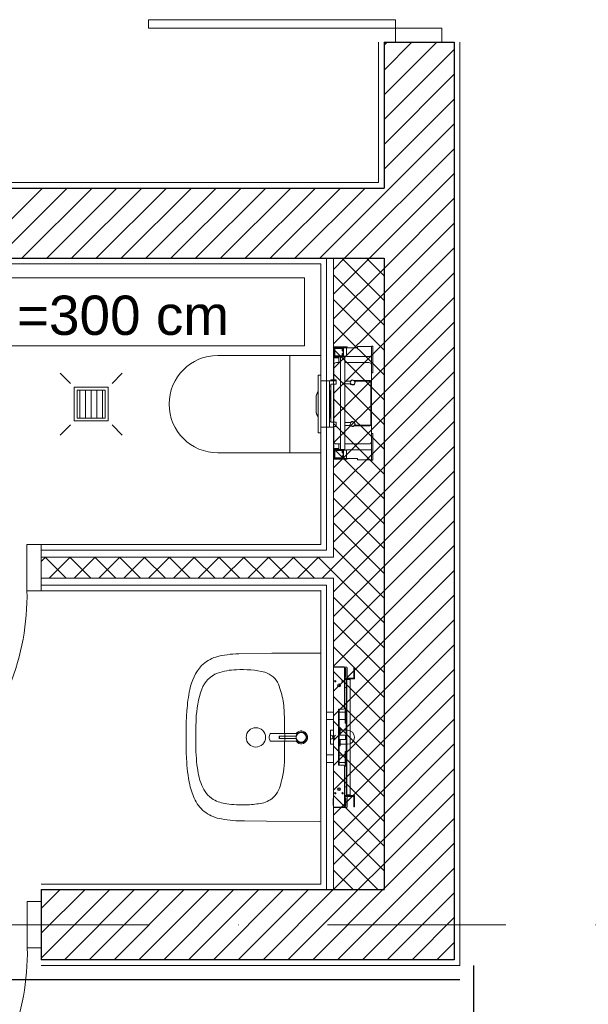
# Model space of a CAD drawing. Header units: metres. Extents: x 10441 to 19716, y -6570 to 1447.
# Tile 70 of 136: x 16614 to 16816, y -3650 to -3299. Entities that reach past the tile are written whole.
import ezdxf
from ezdxf.enums import TextEntityAlignment as Align

# ---------------------------------------------------------------- set-up
doc = ezdxf.new("R2010")
doc.units = ezdxf.units.M
doc.header["$MEASUREMENT"] = 0
doc.linetypes.add('DASHDOT', pattern=[25.4, 12.7, -6.35, 0, -6.35])
doc.layers.get('0').update_dxf_attribs({"color": 8})
for name, color, linetype, lineweight in [('#elektryczne', 8, 'Continuous', 20), ('A_DRZWI', 8, 'Continuous', 5), ('A_HACZE', 8, 'Continuous', 5), ('A_OSIE', 8, 'Continuous', 13), ('A_OZACZENIE DRZWI', 8, 'Continuous', 13), ('A_OZNACZENIA OKIEN', 8, 'Continuous', 13), ('A_PROJEKTOWANE ŚCIANY MUROWANE NOŚNE', 8, 'Continuous', 30), ('A_SCIANY DZIALOWE GK', 8, 'Continuous', 5), ('A_TYNK', 8, 'Continuous', 5), ('A_WYMIARY WEWNETRZNE', 8, 'Continuous', 18), ('A_WYPOSAZENIE', 8, 'Continuous', 5), ('A_WYPOSAŻENIE SANITARNE', 8, 'Continuous', 5), ('EB_CCTV', 4, 'Continuous', 5), ('GEB-BEZUG', 8, 'Continuous', 25)]:
    doc.layers.add(name, color=color, linetype=linetype, lineweight=lineweight)
doc.styles.add('ARIAL', font='arial.ttf')
doc.styles.add('m1_romans', font='romans.shx', dxfattribs={"width": 0.8})

# ---------------------------------------------------------------- blocks, each defined once
blk = doc.blocks.new('Einfügepunkt')
at = {"layer": 'GEB-BEZUG'}
for p, q in [((-7.1, -7.1), (7.1, 7.1)), ((-7.1, 7.1), (7.1, -7.1))]:
    blk.add_line(p, q, dxfattribs=at)
blk = doc.blocks.new('podkład')
at = {"color": 8, "linetype": 'Continuous'}
for p, q in [((12530.5, -1308.55), (12530.09, -1308.91)), ((12530.99, -1308.29), (12530.5, -1308.55)), ((12531.13, -1308.66), (12530.72, -1308.87)), ((12531.52, -1308.16), (12530.99, -1308.29)), ((12531.52, -1308.6), (12531.1, -1308.74)), ((12531.52, -1308.62), (12531.11, -1308.76)), ((12531.57, -1308.55), (12531.13, -1308.66)), ((12532.08, -1308.16), (12531.52, -1308.16)), ((12531.91, -1308.55), (12531.52, -1308.6)), ((12531.91, -1308.58), (12531.52, -1308.62)), ((12532.03, -1308.55), (12531.57, -1308.55)), ((12532.33, -1308.6), (12531.91, -1308.55)), ((12532.32, -1308.63), (12531.91, -1308.58)), ((12532.61, -1308.29), (12532.08, -1308.16)), ((12532.72, -1308.76), (12532.32, -1308.63)), ((12532.73, -1308.74), (12532.33, -1308.6)), ((12533.1, -1308.55), (12532.61, -1308.29)), ((12533.52, -1308.91), (12533.1, -1308.55)), ((12520.42, -1310.07), (12520.39, -1310.43)), ((12520.39, -1310.43), (12520.42, -1310.79)), ((12520.49, -1309.73), (12520.42, -1310.07)), ((12520.42, -1310.79), (12520.49, -1311.13)), ((12520.6, -1309.44), (12520.49, -1309.73)), ((12520.49, -1311.13), (12520.6, -1311.42)), ((12520.74, -1309.22), (12520.6, -1309.44)), ((12520.6, -1311.42), (12520.74, -1311.64)), ((12520.91, -1309.08), (12520.74, -1309.22)), ((12520.74, -1311.64), (12520.91, -1311.78)), ((12521.09, -1309.03), (12520.91, -1309.08)), ((12520.91, -1311.78), (12521.09, -1311.83)), ((12521.2, -1309.03), (12521.09, -1309.03)), ((12521.09, -1311.83), (12521.2, -1311.83)), ((12530.26, -1309.03), (12521.2, -1309.03)), ((12521.2, -1311.83), (12530.26, -1311.83)), ((12524.04, -1309.99), (12524.02, -1310.02)), ((12524.02, -1310.02), (12524.02, -1310.15)), ((12524.02, -1310.02), (12524.02, -1310.02)), ((12524.02, -1310.15), (12524.02, -1310.29)), ((12524.02, -1310.29), (12524.02, -1310.43)), ((12524.02, -1310.43), (12524.02, -1310.56)), ((12524.02, -1310.56), (12524.02, -1310.7)), ((12524.02, -1310.7), (12524.02, -1310.83)), ((12524.02, -1310.83), (12524.02, -1310.84)), ((12524.02, -1310.84), (12524.04, -1310.86)), ((12524.06, -1309.98), (12524.04, -1309.99)), ((12524.05, -1310.01), (12524.04, -1310.02)), ((12524.04, -1310.03), (12524.04, -1310.02)), ((12524.04, -1310.03), (12524.04, -1310.15)), ((12524.04, -1310.15), (12524.04, -1310.29)), ((12524.04, -1310.29), (12524.04, -1310.43)), ((12524.04, -1310.43), (12524.04, -1310.56)), ((12524.04, -1310.56), (12524.04, -1310.7)), ((12524.04, -1310.7), (12524.04, -1310.82)), ((12524.04, -1310.83), (12524.04, -1310.82)), ((12524.04, -1310.83), (12524.05, -1310.84)), ((12524.04, -1310.86), (12524.06, -1310.87)), ((12524.07, -1310), (12524.05, -1310.01)), ((12524.05, -1310.84), (12524.07, -1310.85)), ((12524.09, -1309.98), (12524.06, -1309.98)), ((12524.06, -1310.87), (12524.09, -1310.87)), ((12524.09, -1310), (12524.07, -1310)), ((12524.07, -1310.85), (12524.09, -1310.85)), ((12529.24, -1309.98), (12524.09, -1309.98)), ((12529.24, -1309.98), (12524.09, -1309.98)), ((12524.09, -1310), (12529.24, -1310)), ((12529.24, -1310.85), (12524.09, -1310.85)), ((12524.09, -1310.87), (12529.24, -1310.87)), ((12524.09, -1310.87), (12529.24, -1310.87)), ((12529.77, -1309.98), (12529.24, -1309.98)), ((12529.77, -1309.98), (12529.24, -1309.98)), ((12529.77, -1310), (12529.24, -1310)), ((12529.24, -1310.85), (12529.77, -1310.85)), ((12529.24, -1310.87), (12529.77, -1310.88)), ((12529.24, -1310.87), (12529.77, -1310.87)), ((12529.9, -1309.98), (12529.77, -1309.98)), ((12529.9, -1309.98), (12529.77, -1309.98)), ((12529.77, -1310), (12529.9, -1310)), ((12529.9, -1310.85), (12529.77, -1310.85)), ((12529.77, -1310.88), (12529.9, -1310.87)), ((12529.77, -1310.87), (12529.9, -1310.87)), ((12530.01, -1309.96), (12529.9, -1309.98)), ((12530.01, -1309.96), (12529.9, -1309.98)), ((12530.02, -1309.99), (12529.9, -1310)), ((12529.9, -1310.85), (12530.02, -1310.87)), ((12529.9, -1310.87), (12530.01, -1310.89)), ((12530.01, -1310.89), (12529.9, -1310.87)), ((12530.12, -1309.55), (12529.99, -1309.87)), ((12530, -1309.83), (12529.99, -1309.86)), ((12529.99, -1311), (12530.12, -1311.31)), ((12529.99, -1311), (12530, -1311.04)), ((12530.09, -1308.91), (12530, -1309.03)), ((12530.12, -1309.55), (12530, -1309.83)), ((12530.09, -1309.89), (12530, -1309.96)), ((12530, -1310.89), (12530.09, -1310.97)), ((12530, -1311.04), (12530.12, -1311.32)), ((12530, -1311.83), (12530.09, -1311.95)), ((12530.1, -1309.9), (12530.01, -1309.96)), ((12530.01, -1310.89), (12530.1, -1310.96)), ((12530.11, -1309.91), (12530.02, -1309.99)), ((12530.02, -1310.87), (12530.11, -1310.94)), ((12530.15, -1309.78), (12530.09, -1309.89)), ((12530.09, -1310.97), (12530.15, -1311.07)), ((12530.09, -1311.95), (12530.5, -1312.32)), ((12530.16, -1309.79), (12530.1, -1309.9)), ((12530.1, -1310.96), (12530.16, -1311.06)), ((12530.17, -1309.81), (12530.11, -1309.91)), ((12530.11, -1310.94), (12530.17, -1311.05)), ((12530.12, -1309.55), (12530.38, -1309.17)), ((12530.14, -1309.51), (12530.12, -1309.55)), ((12530.38, -1311.69), (12530.12, -1311.31)), ((12530.12, -1311.32), (12530.14, -1311.36)), ((12530.15, -1309.5), (12530.14, -1309.51)), ((12530.14, -1311.36), (12530.15, -1311.36)), ((12530.15, -1309.79), (12530.2, -1309.68)), ((12530.2, -1309.68), (12530.15, -1309.78)), ((12530.2, -1309.68), (12530.15, -1309.79)), ((12530.2, -1311.17), (12530.15, -1311.06)), ((12530.15, -1311.06), (12530.2, -1311.17)), ((12530.15, -1311.07), (12530.2, -1311.17)), ((12530.2, -1309.68), (12530.16, -1309.79)), ((12530.16, -1311.06), (12530.2, -1311.17)), ((12530.22, -1309.69), (12530.17, -1309.81)), ((12530.17, -1311.05), (12530.22, -1311.16)), ((12530.43, -1309.28), (12530.2, -1309.68)), ((12530.43, -1309.29), (12530.2, -1309.68)), ((12530.43, -1309.29), (12530.2, -1309.68)), ((12530.2, -1311.17), (12530.43, -1311.56)), ((12530.2, -1311.17), (12530.43, -1311.57)), ((12530.2, -1311.17), (12530.43, -1311.56)), ((12530.45, -1309.31), (12530.22, -1309.69)), ((12530.22, -1311.16), (12530.45, -1311.54)), ((12530.38, -1309.03), (12530.26, -1309.03)), ((12530.26, -1311.83), (12530.38, -1311.83)), ((12530.72, -1308.87), (12530.38, -1309.17)), ((12530.46, -1309.02), (12530.38, -1309.03)), ((12530.38, -1311.69), (12530.72, -1312)), ((12530.38, -1311.83), (12530.46, -1311.84)), ((12530.73, -1308.99), (12530.43, -1309.28)), ((12530.73, -1309.01), (12530.43, -1309.29)), ((12530.43, -1311.56), (12530.73, -1311.84)), ((12530.43, -1311.57), (12530.73, -1311.87)), ((12530.75, -1309.02), (12530.45, -1309.31)), ((12530.45, -1311.54), (12530.75, -1311.83)), ((12530.54, -1308.99), (12530.46, -1309.02)), ((12530.46, -1311.84), (12530.54, -1311.87)), ((12530.61, -1308.95), (12530.54, -1308.99)), ((12530.54, -1311.87), (12530.61, -1311.91)), ((12530.72, -1308.87), (12530.55, -1309)), ((12530.55, -1311.86), (12530.72, -1312)), ((12530.72, -1308.87), (12530.61, -1308.95)), ((12530.61, -1311.91), (12530.72, -1312)), ((12530.72, -1312), (12531.13, -1312.21)), ((12531.1, -1308.74), (12530.73, -1308.99)), ((12531.1, -1308.74), (12530.73, -1308.98)), ((12531.1, -1308.74), (12530.73, -1308.99)), ((12531.1, -1308.74), (12530.73, -1309)), ((12531.1, -1308.74), (12530.73, -1309.01)), ((12531.1, -1308.74), (12530.73, -1308.98)), ((12530.73, -1311.84), (12531.1, -1312.11)), ((12530.73, -1311.85), (12531.1, -1312.11)), ((12530.73, -1311.86), (12531.1, -1312.11)), ((12530.73, -1311.87), (12531.1, -1312.11)), ((12530.73, -1311.88), (12531.1, -1312.11)), ((12531.11, -1308.76), (12530.75, -1309.02)), ((12530.75, -1311.83), (12531.11, -1312.09)), ((12531.1, -1312.11), (12531.52, -1312.25)), ((12531.11, -1312.09), (12531.52, -1312.23)), ((12532.32, -1312.23), (12532.72, -1312.09)), ((12532.33, -1312.25), (12532.73, -1312.11)), ((12533.07, -1308.98), (12532.72, -1308.76)), ((12532.72, -1312.09), (12533.07, -1311.87)), ((12533.08, -1308.96), (12532.73, -1308.74)), ((12532.73, -1312.11), (12533.08, -1311.89)), ((12533.36, -1309.27), (12533.07, -1308.98)), ((12533.07, -1311.87), (12533.36, -1311.58)), ((12533.38, -1309.26), (12533.08, -1308.96)), ((12533.08, -1311.89), (12533.38, -1311.59)), ((12533.1, -1312.32), (12533.52, -1311.95)), ((12533.59, -1309.62), (12533.36, -1309.27)), ((12533.36, -1311.58), (12533.59, -1311.23)), ((12533.61, -1309.61), (12533.38, -1309.26)), ((12533.38, -1311.59), (12533.61, -1311.24)), ((12533.83, -1309.37), (12533.52, -1308.91)), ((12533.52, -1311.95), (12533.83, -1311.5)), ((12533.73, -1310.01), (12533.59, -1309.62)), ((12533.59, -1311.23), (12533.73, -1310.84)), ((12533.75, -1310.01), (12533.61, -1309.61)), ((12533.61, -1311.24), (12533.75, -1310.84)), ((12533.77, -1310.43), (12533.73, -1310.01)), ((12533.73, -1310.84), (12533.77, -1310.43)), ((12533.79, -1310.43), (12533.75, -1310.01)), ((12533.75, -1310.84), (12533.79, -1310.43)), ((12534.03, -1309.88), (12533.83, -1309.37)), ((12533.83, -1311.5), (12534.03, -1310.98)), ((12534.09, -1310.43), (12534.03, -1309.88)), ((12534.03, -1310.98), (12534.09, -1310.43)), ((12530.5, -1312.32), (12530.99, -1312.58)), ((12530.99, -1312.58), (12531.52, -1312.71)), ((12531.13, -1312.21), (12531.57, -1312.32)), ((12531.52, -1312.23), (12531.91, -1312.28)), ((12531.52, -1312.25), (12531.91, -1312.3)), ((12531.52, -1312.71), (12532.08, -1312.71)), ((12531.57, -1312.32), (12532.03, -1312.32)), ((12531.91, -1312.28), (12532.32, -1312.23)), ((12531.91, -1312.3), (12532.33, -1312.25)), ((12532.03, -1312.32), (12532.47, -1312.21)), ((12532.08, -1312.71), (12532.61, -1312.58)), ((12532.61, -1312.58), (12533.1, -1312.32))]:
    blk.add_line(p, q, dxfattribs=at)
at = {"layer": 'A_DRZWI', "color": 8, "ltscale": 2}
for points in [[(12477.42, -1057.7), (12477.42, -1054.7), (12565.42, -1054.7), (12565.42, -1057.7)], [(12581.92, -1057.7), (12581.92, -1062.7), (12565.42, -1062.7), (12565.42, -1057.7)], [(12439.19, -1241.7), (12434.19, -1241.7), (12434.19, -1258.2), (12439.19, -1258.2)], [(12439.3, -1368.95), (12434.3, -1368.95), (12434.3, -1385.45), (12439.3, -1385.45)]]:
    blk.add_lwpolyline(points, close=True, dxfattribs=at)
for centre in [(12347.89, -1259.85), (12348, -1387.11)]:
    blk.add_arc(centre, 86.32, 269.5362, 1.0989, dxfattribs=at)
at = {"layer": 'A_HACZE', "color": 8, "linetype": 'Continuous'}
for p, q in [((12580.07, -1062.7), (12561.3, -1081.47)), ((12571.23, -1062.7), (12561.3, -1072.63)), ((12562.39, -1062.7), (12561.3, -1063.79)), ((12586.3, -1065.31), (12561.3, -1090.31)), ((12586.3, -1074.14), (12561.3, -1099.14)), ((12586.3, -1082.98), (12561.3, -1107.98)), ((12586.3, -1091.82), (12538.42, -1139.7)), ((12586.3, -1100.66), (12547.26, -1139.7)), ((12586.3, -1109.5), (12556.1, -1139.7)), ((12439.68, -1114.7), (12414.68, -1139.7)), ((12448.52, -1114.7), (12423.52, -1139.7)), ((12457.36, -1114.7), (12432.36, -1139.7)), ((12466.2, -1114.7), (12441.2, -1139.7)), ((12475.04, -1114.7), (12450.04, -1139.7)), ((12483.88, -1114.7), (12458.88, -1139.7)), ((12492.71, -1114.7), (12467.71, -1139.7)), ((12501.55, -1114.7), (12476.55, -1139.7)), ((12510.39, -1114.7), (12485.39, -1139.7)), ((12519.23, -1114.7), (12494.23, -1139.7)), ((12528.07, -1114.7), (12503.07, -1139.7)), ((12536.91, -1114.7), (12511.91, -1139.7)), ((12545.75, -1114.7), (12520.75, -1139.7)), ((12554.59, -1114.7), (12529.59, -1139.7)), ((12586.3, -1118.34), (12561.3, -1143.34)), ((12586.3, -1127.18), (12561.3, -1152.18)), ((12586.3, -1136.02), (12561.3, -1161.02)), ((12556.1, -1139.7), (12543.3, -1152.5)), ((12547.26, -1139.7), (12543.3, -1143.66)), ((12561.3, -1154.76), (12546.24, -1139.7)), ((12561.3, -1145.92), (12555.08, -1139.7)), ((12561.3, -1143.34), (12543.3, -1161.34)), ((12561.3, -1163.6), (12543.3, -1145.6)), ((12586.3, -1144.86), (12561.3, -1169.86)), ((12561.3, -1152.18), (12543.3, -1170.18)), ((12586.3, -1153.69), (12561.3, -1178.69)), ((12561.3, -1172.44), (12543.3, -1154.44)), ((12561.3, -1161.02), (12543.3, -1179.02)), ((12561.3, -1181.27), (12543.3, -1163.27)), ((12586.3, -1162.53), (12561.3, -1187.53)), ((12561.3, -1169.86), (12543.3, -1187.86)), ((12586.3, -1171.37), (12561.3, -1196.37)), ((12561.3, -1190.11), (12543.3, -1172.11)), ((12561.3, -1178.69), (12543.3, -1196.69)), ((12561.3, -1198.95), (12543.3, -1180.95)), ((12586.3, -1180.21), (12561.3, -1205.21)), ((12561.3, -1187.53), (12543.3, -1205.53)), ((12586.3, -1189.05), (12561.3, -1214.05)), ((12561.3, -1207.79), (12543.3, -1189.79)), ((12561.3, -1196.37), (12543.3, -1214.37)), ((12561.3, -1216.63), (12543.3, -1198.63)), ((12586.3, -1197.89), (12561.3, -1222.89)), ((12561.3, -1205.21), (12543.3, -1223.21)), ((12586.3, -1206.73), (12561.3, -1231.73)), ((12561.3, -1225.47), (12543.3, -1207.47)), ((12561.3, -1214.05), (12543.3, -1232.05)), ((12561.3, -1234.31), (12543.3, -1216.31)), ((12586.3, -1215.57), (12561.3, -1240.57)), ((12561.3, -1222.89), (12543.3, -1240.89)), ((12586.3, -1224.41), (12561.3, -1249.41)), ((12561.3, -1243.15), (12543.3, -1225.15)), ((12561.3, -1231.73), (12539.33, -1253.7)), ((12561.3, -1251.99), (12543.3, -1233.99)), ((12586.3, -1233.24), (12561.3, -1258.24)), ((12561.3, -1240.57), (12543.3, -1258.57)), ((12561.3, -1260.82), (12543.3, -1242.82)), ((12586.3, -1242.08), (12561.3, -1267.08)), ((12440.76, -1246.2), (12439.19, -1247.77)), ((12448.11, -1253.7), (12440.61, -1246.2)), ((12449.6, -1246.2), (12442.1, -1253.7)), ((12456.95, -1253.7), (12449.45, -1246.2)), ((12458.44, -1246.2), (12450.94, -1253.7)), ((12465.79, -1253.7), (12458.29, -1246.2)), ((12467.28, -1246.2), (12459.78, -1253.7)), ((12474.63, -1253.7), (12467.13, -1246.2)), ((12476.12, -1246.2), (12468.62, -1253.7)), ((12483.47, -1253.7), (12475.97, -1246.2)), ((12484.96, -1246.2), (12477.46, -1253.7)), ((12492.3, -1253.7), (12484.8, -1246.2)), ((12493.8, -1246.2), (12486.3, -1253.7)), ((12501.14, -1253.7), (12493.64, -1246.2)), ((12502.64, -1246.2), (12495.14, -1253.7)), ((12509.98, -1253.7), (12502.48, -1246.2)), ((12511.47, -1246.2), (12503.97, -1253.7)), ((12518.82, -1253.7), (12511.32, -1246.2)), ((12520.31, -1246.2), (12512.81, -1253.7)), ((12527.66, -1253.7), (12520.16, -1246.2)), ((12529.15, -1246.2), (12521.65, -1253.7)), ((12536.5, -1253.7), (12529, -1246.2)), ((12537.99, -1246.2), (12530.49, -1253.7)), ((12561.3, -1269.66), (12537.84, -1246.2)), ((12561.3, -1249.41), (12543.3, -1267.41)), ((12586.3, -1250.92), (12561.3, -1275.92)), ((12439.27, -1253.7), (12439.19, -1253.62)), ((12561.3, -1258.24), (12543.3, -1276.24)), ((12561.3, -1278.5), (12543.3, -1260.5)), ((12586.3, -1259.76), (12561.3, -1284.76)), ((12561.3, -1267.08), (12543.3, -1285.08)), ((12561.3, -1287.34), (12543.3, -1269.34)), ((12586.3, -1268.6), (12561.3, -1293.6)), ((12561.3, -1275.92), (12543.3, -1293.92)), ((12561.3, -1296.18), (12543.3, -1278.18)), ((12586.3, -1277.44), (12561.3, -1302.44)), ((12561.3, -1284.76), (12543.3, -1302.76)), ((12561.3, -1305.02), (12543.3, -1287.02)), ((12586.3, -1286.28), (12561.3, -1311.28)), ((12561.3, -1293.6), (12543.3, -1311.6)), ((12561.3, -1313.86), (12543.3, -1295.86)), ((12586.3, -1295.12), (12561.3, -1320.12)), ((12561.3, -1302.44), (12543.3, -1320.44)), ((12561.3, -1322.7), (12543.3, -1304.7)), ((12586.3, -1303.95), (12561.3, -1328.95)), ((12561.3, -1311.28), (12543.3, -1329.28)), ((12561.3, -1331.53), (12543.3, -1313.53)), ((12586.3, -1312.79), (12561.3, -1337.79)), ((12561.3, -1320.12), (12543.3, -1338.12)), ((12561.3, -1340.37), (12543.3, -1322.37)), ((12586.3, -1321.63), (12561.3, -1346.63)), ((12561.3, -1328.95), (12543.3, -1346.95)), ((12561.3, -1349.21), (12543.3, -1331.21)), ((12586.3, -1330.47), (12561.3, -1355.47)), ((12561.3, -1337.79), (12543.3, -1355.79)), ((12561.3, -1358.05), (12543.3, -1340.05)), ((12586.3, -1339.31), (12561.3, -1364.31)), ((12561.3, -1346.63), (12543.3, -1364.63)), ((12559.11, -1364.7), (12543.3, -1348.89)), ((12586.3, -1348.15), (12544.75, -1389.7)), ((12550.27, -1364.7), (12543.3, -1357.73)), ((12561.3, -1355.47), (12552.07, -1364.7)), ((12586.3, -1356.99), (12553.59, -1389.7)), ((12463.68, -1364.7), (12439.3, -1389.08)), ((12454.85, -1364.7), (12439.3, -1380.24)), ((12446.01, -1364.7), (12439.3, -1371.41)), ((12472.52, -1364.7), (12447.52, -1389.7)), ((12481.36, -1364.7), (12456.36, -1389.7)), ((12490.2, -1364.7), (12465.2, -1389.7)), ((12499.04, -1364.7), (12474.04, -1389.7)), ((12507.88, -1364.7), (12482.88, -1389.7)), ((12516.72, -1364.7), (12491.72, -1389.7)), ((12525.56, -1364.7), (12500.56, -1389.7)), ((12534.4, -1364.7), (12509.4, -1389.7)), ((12543.23, -1364.7), (12518.23, -1389.7)), ((12552.07, -1364.7), (12527.07, -1389.7)), ((12560.91, -1364.7), (12535.91, -1389.7)), ((12561.3, -1364.31), (12560.91, -1364.7)), ((12586.3, -1365.83), (12562.43, -1389.7)), ((12586.3, -1374.67), (12571.27, -1389.7)), ((12586.3, -1383.5), (12580.11, -1389.7))]:
    blk.add_line(p, q, dxfattribs=at)
at = {"layer": 'A_OSIE', "color": 8, "linetype": 'DASHDOT', "ltscale": 5}
blk.add_line((14256.99, -1377.2), (10108.73, -1377.2), dxfattribs=at)
at = {"layer": 'A_PROJEKTOWANE ŚCIANY MUROWANE NOŚNE', "color": 8}
for p, q in [((12561.3, -1062.7), (12561.3, -1114.7)), ((12561.3, -1062.7), (12586.31, -1062.7)), ((12586.3, -1062.7), (12586.3, -1112.84)), ((12561.3, -1064.07), (12561.3, -1112.84)), ((12586.3, -1064.07), (12586.3, -1152.04)), ((12073.8, -1114.7), (12561.3, -1114.7)), ((12323.54, -1139.7), (12561.3, -1139.7)), ((12561.3, -1139.7), (12561.3, -1364.7)), ((12586.3, -1144.53), (12586.3, -1389.7)), ((12439.3, -1364.7), (12561.3, -1364.7)), ((12439.3, -1364.7), (12439.3, -1389.71)), ((12586.3, -1389.7), (12439.3, -1389.7))]:
    blk.add_line(p, q, dxfattribs=at)
at = {"layer": 'A_SCIANY DZIALOWE GK', "color": 8}
for p, q in [((12540.8, -1243.7), (12540.8, -1139.7)), ((12543.3, -1139.7), (12543.3, -1246.2)), ((12540.8, -1243.7), (12439.19, -1243.7)), ((12543.3, -1246.2), (12439.19, -1246.2)), ((12543.3, -1253.7), (12439.19, -1253.7)), ((12543.3, -1253.7), (12543.3, -1364.7)), ((12540.8, -1256.2), (12439.19, -1256.2)), ((12540.8, -1256.2), (12540.8, -1364.7))]:
    blk.add_line(p, q, dxfattribs=at)
at = {"layer": 'A_TYNK', "color": 8}
for p, q in [((12559.3, -1062.7), (12559.3, -1112.7)), ((12588.3, -1062.7), (12588.3, -1391.7)), ((12588.3, -1062.7), (12588.3, -1391.7)), ((12559.3, -1112.7), (12075.8, -1112.7)), ((12538.8, -1141.7), (12325.54, -1141.7)), ((12538.8, -1241.7), (12538.8, -1141.7)), ((12439.19, -1241.7), (12538.8, -1241.7)), ((12538.8, -1258.1), (12434.21, -1258.22)), ((12538.8, -1362.7), (12538.8, -1258.1)), ((12439.3, -1362.7), (12538.8, -1362.7)), ((12439.3, -1391.7), (12588.3, -1391.7))]:
    blk.add_line(p, q, dxfattribs=at)
at = {"layer": 'A_TYNK', "color": 8, "linetype": 'Continuous'}
for p, q in [((12538.8, -1141.7), (12325.54, -1141.7)), ((12538.8, -1241.7), (12538.8, -1141.7)), ((12439.19, -1241.7), (12538.8, -1241.7)), ((12439.19, -1258.2), (12538.8, -1258.2)), ((12538.8, -1258.2), (12538.8, -1362.7)), ((12538.8, -1362.7), (12439.3, -1362.7))]:
    blk.add_line(p, q, dxfattribs=at)
at = {"layer": 'A_WYMIARY WEWNETRZNE', "color": 8, "linetype": 'Continuous'}
for p, q in [((12336, -1146.68), (12532.98, -1146.68)), ((12532.98, -1146.68), (12532.98, -1170.91)), ((12532.98, -1170.91), (12336, -1170.91))]:
    blk.add_line(p, q, dxfattribs=at)
at = {"layer": 'A_WYPOSAZENIE', "color": 8}
blk.add_line((12527.8, -1209.05), (12527.8, -1174.35), dxfattribs=at)
blk.add_lwpolyline([(12502.15, -1209.05), (12538.8, -1209.05), (12538.8, -1174.35), (12502.15, -1174.35)], dxfattribs=at)
blk.add_arc((12502.15, -1191.7), 17.35, 90, 270, dxfattribs=at)
at = {"layer": 'A_WYPOSAŻENIE SANITARNE', "color": 8, "lineweight": 9}
for p, q in [((12543.36, -1171.33), (12543.36, -1180.83)), ((12548.16, -1171.33), (12543.36, -1171.33)), ((12543.4, -1171.36), (12543.4, -1174.86)), ((12546.9, -1171.36), (12543.4, -1171.36)), ((12543.55, -1171.51), (12543.55, -1174.71)), ((12546.75, -1171.51), (12543.55, -1171.51)), ((12543.6, -1171.66), (12543.6, -1174.66)), ((12546.6, -1171.66), (12543.6, -1171.66)), ((12543.8, -1171.86), (12546.4, -1171.86)), ((12543.8, -1174.46), (12543.8, -1171.86)), ((12546.4, -1171.86), (12546.4, -1172.66)), ((12546.6, -1172.66), (12546.6, -1171.66)), ((12546.75, -1174.71), (12546.75, -1171.51)), ((12546.9, -1174.86), (12546.9, -1171.36)), ((12547.9, -1171.61), (12546.9, -1171.61)), ((12547.9, -1171.61), (12547.9, -1174.71)), ((12547.9, -1171.61), (12551.9, -1171.61)), ((12548.16, -1171.61), (12548.16, -1171.33)), ((12551.9, -1171.21), (12556.9, -1171.21)), ((12551.9, -1171.61), (12551.9, -1171.21)), ((12557.3, -1171.06), (12556.9, -1171.06)), ((12556.9, -1171.06), (12556.9, -1180.56)), ((12557.3, -1171.06), (12557.3, -1180.56)), ((12543.4, -1174.86), (12546.9, -1174.86)), ((12543.4, -1175.16), (12543.4, -1174.86)), ((12543.4, -1177.86), (12543.4, -1175.16)), ((12545.2, -1175.16), (12543.4, -1175.16)), ((12543.55, -1174.71), (12546.75, -1174.71)), ((12543.6, -1174.66), (12546.6, -1174.66)), ((12546.4, -1174.46), (12543.8, -1174.46)), ((12545.2, -1176.86), (12545.2, -1174.86)), ((12545.8, -1207.86), (12545.8, -1174.86)), ((12546.4, -1172.66), (12546.6, -1172.66)), ((12546.4, -1173.66), (12546.4, -1174.46)), ((12546.6, -1173.66), (12546.4, -1173.66)), ((12546.6, -1174.66), (12546.6, -1173.66)), ((12547.9, -1174.61), (12546.9, -1174.61)), ((12547.4, -1174.86), (12546.9, -1174.86)), ((12547.4, -1183.46), (12547.4, -1174.86)), ((12547.9, -1174.71), (12556.9, -1174.71)), ((12556.9, -1174.71), (12556.9, -1175.86)), ((12543.4, -1183.06), (12543.4, -1177.86)), ((12544.4, -1176.86), (12545.8, -1176.86)), ((12547.4, -1176.86), (12555.9, -1176.86)), ((12556.9, -1177.86), (12556.9, -1175.86)), ((12556.9, -1177.86), (12556.9, -1183.76)), ((12537.8, -1181.65), (12537.8, -1181.61)), ((12537.8, -1182.25), (12537.8, -1181.65)), ((12537.8, -1201.15), (12537.8, -1182.25)), ((12538.8, -1181.41), (12538, -1181.41)), ((12538.8, -1181.45), (12538.8, -1181.41)), ((12538.8, -1181.45), (12538.8, -1182.25)), ((12538.8, -1201.15), (12538.8, -1182.25)), ((12543.36, -1180.83), (12543.4, -1180.83)), ((12557.3, -1180.56), (12556.9, -1180.56)), ((12539.24, -1183.36), (12538.8, -1183.36)), ((12539.27, -1183.33), (12539.22, -1183.38)), ((12544.3, -1183.33), (12539.27, -1183.33)), ((12539.27, -1183.33), (12539.27, -1183.38)), ((12541.9, -1183.39), (12541.9, -1183.38)), ((12541.9, -1183.39), (12541.9, -1183.69)), ((12541.9, -1199.7), (12541.9, -1183.69)), ((12541.9, -1185.33), (12542.4, -1185.33)), ((12542.4, -1183.06), (12543.4, -1183.06)), ((12542.4, -1183.33), (12542.4, -1183.06)), ((12542.4, -1198.16), (12542.4, -1184.56)), ((12542.4, -1184.56), (12543.4, -1184.56)), ((12544.3, -1183.06), (12543.4, -1183.06)), ((12543.4, -1183.06), (12543.4, -1183.33)), ((12543.4, -1184.56), (12544.3, -1184.56)), ((12543.4, -1198.16), (12543.4, -1184.56)), ((12544.3, -1184.56), (12544.3, -1183.06)), ((12547.3, -1183.46), (12547.3, -1184.46)), ((12549.09, -1183.46), (12547.3, -1183.46)), ((12547.3, -1184.46), (12549.09, -1184.46)), ((12547.4, -1198.26), (12547.4, -1184.46)), ((12550.7, -1183.26), (12550.7, -1183.28)), ((12556.4, -1183.26), (12550.7, -1183.26)), ((12550.7, -1183.43), (12550.7, -1183.56)), ((12550.7, -1183.56), (12550.79, -1183.56)), ((12550.91, -1183.56), (12556.6, -1183.56)), ((12556.6, -1183.56), (12556.6, -1199.16)), ((12556.9, -1198.96), (12556.9, -1183.76)), ((12542.1, -1186.93), (12541.9, -1186.93)), ((12542.4, -1186.93), (12542.1, -1186.93)), ((12542.1, -1186.93), (12542.1, -1196.53)), ((12542.1, -1186.93), (12542.1, -1196.53)), ((12537.1, -1189.56), (12537.1, -1189.49)), ((12537.1, -1189.59), (12537.1, -1189.56)), ((12537.1, -1193.87), (12537.1, -1189.59)), ((12537.1, -1193.9), (12537.1, -1193.87)), ((12537.1, -1193.97), (12537.1, -1193.9)), ((12541.9, -1199.84), (12538.8, -1199.84)), ((12541.9, -1199.89), (12538.8, -1199.89)), ((12539.15, -1199.89), (12539.17, -1199.91)), ((12539.17, -1199.89), (12539.17, -1199.91)), ((12539.17, -1199.91), (12543.4, -1199.91)), ((12541.9, -1196.53), (12542.1, -1196.53)), ((12542.4, -1197.91), (12541.9, -1197.91)), ((12541.9, -1199.7), (12541.9, -1199.84)), ((12541.9, -1199.84), (12541.9, -1199.89)), ((12542.1, -1196.53), (12542.4, -1196.53)), ((12542.4, -1198.16), (12543.4, -1198.16)), ((12543.4, -1198.16), (12544.3, -1198.16)), ((12543.4, -1204.86), (12543.4, -1199.66)), ((12544.3, -1199.66), (12543.4, -1199.66)), ((12544.3, -1199.66), (12544.3, -1198.16)), ((12547.3, -1199.26), (12547.3, -1198.26)), ((12547.3, -1198.26), (12549.09, -1198.26)), ((12549.09, -1199.26), (12547.3, -1199.26)), ((12547.4, -1207.86), (12547.4, -1199.26)), ((12550.79, -1199.16), (12550.7, -1199.16)), ((12550.7, -1199.16), (12550.7, -1199.28)), ((12550.7, -1199.43), (12550.7, -1199.46)), ((12550.7, -1199.46), (12556.4, -1199.46)), ((12556.6, -1199.16), (12550.91, -1199.16)), ((12556.9, -1198.96), (12556.9, -1204.86)), ((12537.8, -1201.75), (12537.8, -1201.15)), ((12538.8, -1201.95), (12538, -1201.95)), ((12538.8, -1201.15), (12538.8, -1201.95)), ((12557.3, -1202.16), (12556.9, -1202.16)), ((12556.9, -1202.16), (12556.9, -1211.66)), ((12557.3, -1202.16), (12557.3, -1211.66)), ((12543.4, -1207.56), (12543.4, -1204.86)), ((12545.8, -1205.86), (12544.4, -1205.86)), ((12545.2, -1207.86), (12545.2, -1205.86)), ((12555.9, -1205.86), (12547.4, -1205.86)), ((12556.9, -1206.86), (12556.9, -1204.86)), ((12556.9, -1206.86), (12556.9, -1208.01)), ((12543.4, -1207.56), (12545.2, -1207.56)), ((12543.4, -1207.86), (12543.4, -1207.56)), ((12543.4, -1207.86), (12543.4, -1211.36)), ((12546.9, -1207.86), (12543.4, -1207.86)), ((12543.55, -1208.01), (12543.55, -1211.21)), ((12546.75, -1208.01), (12543.55, -1208.01)), ((12543.6, -1208.06), (12543.6, -1211.06)), ((12546.6, -1208.06), (12543.6, -1208.06)), ((12543.8, -1210.86), (12543.8, -1208.26)), ((12543.8, -1208.26), (12546.4, -1208.26)), ((12546.4, -1208.26), (12546.4, -1209.06)), ((12546.4, -1209.06), (12546.6, -1209.06)), ((12546.4, -1210.06), (12546.4, -1210.86)), ((12546.6, -1210.06), (12546.4, -1210.06)), ((12546.6, -1209.06), (12546.6, -1208.06)), ((12546.6, -1211.06), (12546.6, -1210.06)), ((12546.75, -1211.21), (12546.75, -1208.01)), ((12547.4, -1207.86), (12546.9, -1207.86)), ((12546.9, -1211.36), (12546.9, -1207.86)), ((12547.9, -1208.11), (12546.9, -1208.11)), ((12547.9, -1208.01), (12556.9, -1208.01)), ((12547.9, -1211.11), (12547.9, -1208.01)), ((12543.4, -1211.36), (12546.9, -1211.36)), ((12543.55, -1211.21), (12546.75, -1211.21)), ((12543.6, -1211.06), (12546.6, -1211.06)), ((12546.4, -1210.86), (12543.8, -1210.86)), ((12547.9, -1211.11), (12546.9, -1211.11)), ((12547.2, -1211.11), (12546.9, -1211.11)), ((12546.9, -1211.36), (12546.95, -1211.36)), ((12546.95, -1211.36), (12547.2, -1211.11)), ((12547.05, -1211.26), (12548.2, -1211.26)), ((12547.9, -1211.11), (12551.9, -1211.11)), ((12548.2, -1211.26), (12548.2, -1211.11)), ((12551.9, -1211.11), (12551.9, -1211.51)), ((12551.9, -1211.51), (12556.9, -1211.51)), ((12557.3, -1211.66), (12556.9, -1211.66))]:
    blk.add_line(p, q, dxfattribs=at)
at = {"layer": 'A_WYPOSAŻENIE SANITARNE', "color": 8}
for p, q in [((12453.04, -1196.7), (12453.04, -1186.7)), ((12455.04, -1196.7), (12455.04, -1186.7)), ((12457.04, -1196.7), (12457.04, -1186.7)), ((12459.04, -1196.7), (12459.04, -1186.7)), ((12461.04, -1196.7), (12461.04, -1186.7))]:
    blk.add_line(p, q, dxfattribs=at)
at = {"layer": 'A_WYPOSAŻENIE SANITARNE', "color": 8, "ltscale": 25}
for p, q in [((12543.3, -1285.45), (12543.3, -1335.35)), ((12547.25, -1285.45), (12543.3, -1285.45)), ((12543.65, -1285.35), (12544.12, -1285.35)), ((12544.12, -1285.35), (12545.68, -1285.35)), ((12544.12, -1285.45), (12544.12, -1285.35)), ((12545.68, -1285.35), (12545.68, -1285.45)), ((12545.68, -1285.35), (12546.95, -1285.35)), ((12547.13, -1285.4), (12547.9, -1285.4)), ((12547.25, -1300), (12547.25, -1285.45)), ((12547.3, -1285.7), (12547.3, -1289)), ((12547.3, -1285.8), (12547.5, -1285.8)), ((12547.3, -1287.62), (12547.5, -1287.62)), ((12547.5, -1287.62), (12547.5, -1289.22)), ((12547.75, -1286.05), (12547.75, -1288.55)), ((12548.15, -1285.65), (12548.15, -1289.35)), ((12550.8, -1285.6), (12550.55, -1285.6)), ((12550.55, -1285.6), (12550.55, -1286.1)), ((12550.55, -1286.1), (12550.8, -1286.1)), ((12550.55, -1289.35), (12550.55, -1286.1)), ((12550.8, -1286.1), (12550.8, -1285.6)), ((12550.8, -1286.1), (12550.8, -1289.6)), ((12547.25, -1289.35), (12547.26, -1289.35)), ((12547.55, -1289.65), (12547.25, -1289.65)), ((12547.3, -1289.22), (12547.3, -1289)), ((12547.55, -1289.45), (12547.43, -1289.45)), ((12547.48, -1289.35), (12550.55, -1289.35)), ((12547.55, -1289.45), (12548, -1289.45)), ((12547.55, -1289.45), (12547.55, -1289.65)), ((12547.55, -1289.65), (12547.8, -1289.65)), ((12547.8, -1289.78), (12547.8, -1289.65)), ((12547.8, -1301.54), (12547.8, -1289.78)), ((12547.83, -1289.85), (12548.1, -1289.85)), ((12548, -1289.45), (12548, -1289.65)), ((12550.8, -1289.6), (12548, -1289.6)), ((12548, -1289.65), (12548, -1289.78)), ((12548.1, -1289.85), (12548.1, -1289.85)), ((12549.3, -1289.85), (12548.1, -1289.85)), ((12548.1, -1289.85), (12548.1, -1330.95)), ((12548.15, -1289.6), (12548.15, -1289.85)), ((12549.3, -1289.85), (12549.3, -1330.95)), ((12545.3, -1291.37), (12545.3, -1292.42)), ((12545.69, -1292.25), (12545.3, -1292.25)), ((12547.8, -1292.7), (12547.25, -1292.7)), ((12540.8, -1304.1), (12540.8, -1301.4)), ((12540.8, -1301.4), (12543.3, -1301.4)), ((12545.05, -1300.4), (12546.85, -1300.4)), ((12545.05, -1320.4), (12545.05, -1300.4)), ((12545.3, -1300.4), (12545.3, -1320.4)), ((12547.45, -1301.45), (12545.3, -1301.45)), ((12547.45, -1305.35), (12547.45, -1300.15)), ((12547.8, -1300.15), (12547.45, -1300.15)), ((12547.8, -1301.54), (12547.8, -1303.96)), ((12540.8, -1304.1), (12543.3, -1304.1)), ((12547.45, -1304.05), (12545.3, -1304.05)), ((12547.8, -1316.84), (12547.8, -1303.96)), ((12542.3, -1307.89), (12542.3, -1312.91)), ((12542.3, -1307.89), (12543.3, -1307.89)), ((12545.7, -1307.25), (12545.3, -1307.25)), ((12545.7, -1307.25), (12545.7, -1309.65)), ((12545.7, -1307.89), (12547.29, -1307.89)), ((12547.8, -1307.89), (12547.29, -1307.89)), ((12547.8, -1305.35), (12547.45, -1305.35)), ((12548.29, -1307.89), (12547.79, -1307.89)), ((12547.4, -1309.65), (12545.3, -1309.65)), ((12545.3, -1311.15), (12547.4, -1311.15)), ((12545.7, -1311.15), (12545.7, -1313.44)), ((12547.6, -1309.65), (12547.4, -1309.65)), ((12547.4, -1311.15), (12547.6, -1311.15)), ((12547.6, -1309.65), (12547.8, -1309.65)), ((12547.6, -1310.2), (12547.6, -1309.65)), ((12547.6, -1310.2), (12547.8, -1310.2)), ((12547.6, -1310.6), (12547.6, -1310.2)), ((12547.8, -1310.6), (12547.6, -1310.6)), ((12547.6, -1311.15), (12547.6, -1310.6)), ((12547.8, -1311.15), (12547.6, -1311.15)), ((12542.3, -1312.91), (12543.3, -1312.91)), ((12545.7, -1313.44), (12545.3, -1313.44)), ((12545.7, -1312.91), (12547.29, -1312.91)), ((12547.29, -1312.91), (12547.8, -1312.91)), ((12547.45, -1320.65), (12547.45, -1315.45)), ((12547.8, -1315.45), (12547.45, -1315.45)), ((12547.79, -1312.91), (12548.29, -1312.91)), ((12540.8, -1319.4), (12540.8, -1316.7)), ((12540.8, -1316.7), (12543.3, -1316.7)), ((12547.45, -1316.75), (12545.3, -1316.75)), ((12547.8, -1316.84), (12547.8, -1319.26)), ((12540.8, -1319.4), (12543.3, -1319.4)), ((12546.85, -1320.4), (12545.05, -1320.4)), ((12547.45, -1319.35), (12545.3, -1319.35)), ((12547.25, -1335.35), (12547.25, -1320.8)), ((12547.8, -1320.65), (12547.45, -1320.65)), ((12547.8, -1331.02), (12547.8, -1319.26)), ((12545.3, -1328.37), (12545.3, -1329.42)), ((12545.69, -1328.55), (12545.3, -1328.55)), ((12547.8, -1328.1), (12547.25, -1328.1)), ((12543.2, -1332.2), (12543.3, -1332.2)), ((12543.2, -1332.2), (12543.2, -1334.7)), ((12547.55, -1331.15), (12547.25, -1331.15)), ((12547.26, -1331.45), (12547.25, -1331.45)), ((12547.3, -1331.8), (12547.3, -1331.57)), ((12547.3, -1335.1), (12547.3, -1331.8)), ((12547.5, -1333.17), (12547.3, -1333.17)), ((12547.55, -1331.35), (12547.43, -1331.35)), ((12550.55, -1331.45), (12547.48, -1331.45)), ((12547.5, -1331.57), (12547.5, -1333.17)), ((12547.55, -1331.15), (12547.8, -1331.15)), ((12547.55, -1331.35), (12547.55, -1331.15)), ((12548, -1331.35), (12547.55, -1331.35)), ((12547.75, -1334.75), (12547.75, -1332.25)), ((12547.8, -1331.15), (12547.8, -1331.02)), ((12548.1, -1330.95), (12547.83, -1330.95)), ((12548, -1331.02), (12548, -1331.15)), ((12548, -1331.15), (12548, -1331.35)), ((12548, -1331.2), (12550.8, -1331.2)), ((12548.1, -1330.95), (12548.1, -1330.95)), ((12548.1, -1330.95), (12549.3, -1330.95)), ((12548.15, -1331.2), (12548.15, -1330.95)), ((12548.15, -1335.15), (12548.15, -1331.45)), ((12550.55, -1334.7), (12550.55, -1331.45)), ((12550.8, -1331.2), (12550.8, -1334.7)), ((12543.2, -1334.7), (12543.3, -1334.7)), ((12543.3, -1335.35), (12547.25, -1335.35)), ((12543.65, -1335.45), (12544.12, -1335.45)), ((12544.12, -1335.35), (12544.12, -1335.45)), ((12544.12, -1335.45), (12545.68, -1335.45)), ((12545.68, -1335.45), (12545.68, -1335.35)), ((12545.68, -1335.45), (12546.95, -1335.45)), ((12547.13, -1335.4), (12547.9, -1335.4)), ((12547.3, -1335), (12547.5, -1335)), ((12550.55, -1334.7), (12550.55, -1335.2)), ((12550.8, -1334.7), (12550.55, -1334.7)), ((12550.55, -1335.2), (12550.8, -1335.2)), ((12550.8, -1335.2), (12550.8, -1334.7))]:
    blk.add_line(p, q, dxfattribs=at)
at = {"layer": 'A_WYPOSAŻENIE SANITARNE', "color": 8, "lineweight": 5}
for points in [[(12446.04, -1180.7), (12449.63, -1184.28)], [(12468.04, -1180.7), (12464.46, -1184.28)], [(12451.04, -1197.7), (12463.04, -1197.7), (12463.04, -1185.7), (12451.04, -1185.7), (12451.04, -1197.7)], [(12446.04, -1202.7), (12449.63, -1199.11)], [(12468.04, -1202.7), (12464.46, -1199.11)]]:
    blk.add_lwpolyline(points, dxfattribs=at)
blk.add_lwpolyline([(12452.04, -1196.7), (12462.04, -1196.7), (12462.04, -1186.7), (12452.04, -1186.7)], close=True, dxfattribs=at)
at = {"layer": 'A_WYPOSAŻENIE SANITARNE', "color": 8, "lineweight": 9, "flags": 128}
blk.add_lwpolyline([(12537.1, -1193.9), (12537.1, -1193.92), (12537.1, -1193.95)], dxfattribs=at)
at = {"layer": 'A_WYPOSAŻENIE SANITARNE', "color": 8}
blk.add_lwpolyline([(12538.5, -1280.41), (12521.42, -1280.48), (12509.56, -1280.65, 0.063572), (12501.46, -1281.8, 0.125895), (12496.32, -1284.83, 0.132807), (12492.18, -1293.4, 0.036112), (12491.12, -1300.92, 0.02908), (12490.99, -1317.99, 0.042415), (12492.18, -1327.4, 0.0602), (12494.06, -1332.81, 0.124625), (12497.84, -1337.25, 0.106366), (12503.44, -1339.52, 0.048009), (12511.62, -1340.19), (12519.52, -1340.3), (12538.5, -1340.39, 0.393668), (12538.8, -1340.11), (12538.8, -1280.69, 0.4379)], format="xyb", close=True, dxfattribs=at)
at = {"layer": 'A_WYPOSAŻENIE SANITARNE', "color": 8, "ltscale": 25}
for centre, radius in [((12543.95, -1290.45), 0.235), ((12546.55, -1290.45), 0.235), ((12545.3, -1291.9), 0.525), ((12545.3, -1328.9), 0.525), ((12543.95, -1330.35), 0.235), ((12546.55, -1330.35), 0.235)]:
    blk.add_circle(centre, radius, dxfattribs=at)
at = {"layer": 'A_WYPOSAŻENIE SANITARNE', "color": 8}
for centre, radius in [((12515.68, -1310.43), 3.45), ((12531.8, -1310.43), 1.75)]:
    blk.add_circle(centre, radius, dxfattribs=at)
at = {"layer": 'A_WYPOSAŻENIE SANITARNE', "color": 8, "lineweight": 9}
for centre, radius, start, end in [((12544.4, -1177.86), 1, 90, 180), ((12555.9, -1177.86), 1, 0, 90), ((12538, -1181.61), 0.2, 89.9998, 179.9999), ((12549.09, -1183.76), 0.3, 45.0482, 90), ((12549.09, -1184.16), 0.3, 270, 314.9518), ((12550.1, -1183.96), 0.9, 48.1897, 152.734), ((12550.1, -1183.96), 0.8, 41.4096, 30), ((12550.1, -1183.96), 0.9, 207.266, 26.3878), ((12556.4, -1183.76), 0.5, 0, 90), ((12541.1, -1189.49), 4, 145.5885, 180), ((12540.51, -1189.53), 3.41, 142.6467, 180.5225), ((12540.49, -1189.55), 3.39, 142.5127, 180.557), ((12540.51, -1193.91), 3.41, 179.4571, 217.3947), ((12541.1, -1193.97), 4, 180, 180.6505), ((12541.1, -1193.97), 4, 183.5283, 214.4115), ((12540.14, -1194.15), 2.99, 191.7106, 218.4469), ((12549.09, -1198.56), 0.3, 45.0482, 90), ((12549.09, -1198.96), 0.3, 270, 314.9518), ((12550.1, -1198.76), 0.9, 333.6122, 152.734), ((12550.1, -1198.76), 0.8, 330, 318.5904), ((12550.1, -1198.76), 0.9, 207.266, 311.8103), ((12556.4, -1198.96), 0.5, 270, 0), ((12538, -1201.75), 0.2, 179.9998, 270.0006), ((12544.4, -1204.86), 1, 180, 270), ((12555.9, -1204.86), 1, 270, 0)]:
    blk.add_arc(centre, radius, start, end, dxfattribs=at)
at = {"layer": 'A_WYPOSAŻENIE SANITARNE', "color": 8}
for centre, radius, start, end in [((12505.65, -1296.71), 9.87, 111.5085, 159.1823), ((12508.99, -1307.41), 21.06, 90.716, 109.2936), ((12510.93, -1319.48), 33.2, 76.0692, 93.8028), ((12516.74, -1294.57), 7.64, 23.5439, 73.3806), ((12530.58, -1305.14), 36.18, 160.7445, 178.3178), ((12480.93, -1307.12), 45.56, 12.2473, 20.0306), ((12452.71, -1305.25), 73.16, 1.0216, 6.1098), ((12613.63, -1310.14), 119.37, 177.089, 180.8848), ((12198.06, -1311.26), 327.88, 0.1505, 1.2791), ((12566.71, -1312.22), 72.44, 179.8128, 187.3213), ((12198.06, -1309.54), 327.88, 358.7216, 359.8502), ((12492.76, -1317.62), 33.11, 344.9024, 1.3157), ((12519.84, -1318.39), 25.16, 186.9942, 201.4666), ((12505.73, -1324.04), 9.96, 200.9053, 238.4619), ((12514.44, -1324.58), 10.42, 315.2561, 350.8055), ((12506.89, -1321.42), 12.81, 240.1739, 262.9639), ((12516.02, -1325.1), 8.96, 277.9723, 310.5356), ((12510.82, -1293.93), 40.58, 262.2088, 271.8801), ((12511.13, -1298.5), 36, 271.6175, 279.8022)]:
    blk.add_arc(centre, radius, start, end, dxfattribs=at)
at = {"layer": 'A_WYPOSAŻENIE SANITARNE', "color": 8, "ltscale": 25}
for centre, radius, start, end in [((12543.65, -1285.7), 0.35, 90, 134.4153), ((12546.95, -1285.7), 0.35, 45.5847, 90), ((12546.95, -1285.7), 0.35, 360, 31.0027), ((12547.5, -1286.05), 0.25, 360, 90), ((12547.9, -1285.65), 0.25, 360, 90), ((12546.95, -1289), 0.35, 328.9973, 360), ((12547.1, -1289.22), 0.2, 318.5904, 360), ((12547.1, -1289.22), 0.4, 292.0243, 360), ((12547.5, -1288.55), 0.25, 270, 360), ((12546, -1302.75), 1.35, 74.3575, 105.6425), ((12546.85, -1300), 0.4, 270, 360), ((12546, -1302.75), 1.35, 254.3575, 285.6425), ((12548.29, -1310.4), 2.51, 270, 90), ((12546, -1318.05), 1.35, 74.3575, 105.6425), ((12546, -1318.05), 1.35, 254.3575, 285.6425), ((12546.85, -1320.8), 0.4, 360, 90), ((12547.1, -1331.57), 0.4, 360, 67.9757), ((12547.1, -1331.57), 0.2, 360, 41.4096), ((12546.95, -1331.8), 0.35, 360, 31.0027), ((12547.5, -1332.25), 0.25, 360, 90), ((12543.65, -1335.1), 0.35, 225.5847, 270), ((12546.95, -1335.1), 0.35, 270, 314.4153), ((12546.95, -1335.1), 0.35, 328.9973, 360), ((12547.5, -1334.75), 0.25, 270, 360), ((12547.9, -1335.15), 0.25, 270, 360)]:
    blk.add_arc(centre, radius, start, end, dxfattribs=at)
for points, knots in [([(12547.83, -1289.85), (12547.82, -1289.85), (12547.81, -1289.85), (12547.8, -1289.83), (12547.8, -1289.81), (12547.8, -1289.79), (12547.8, -1289.79), (12547.8, -1289.78)], [0.4279712, 0.4279712, 0.4279712, 0.4279712, 0.5060445, 0.5060445, 0.5841177, 0.5841177, 0.5965276, 0.5965276, 0.5965276, 0.5965276]), ([(12548, -1289.78), (12548, -1289.79), (12548, -1289.79), (12548, -1289.81), (12548, -1289.81), (12548.01, -1289.83), (12548.02, -1289.83), (12548.03, -1289.84), (12548.04, -1289.84), (12548.06, -1289.85), (12548.08, -1289.85), (12548.1, -1289.85), (12548.1, -1289.85), (12548.1, -1289.85)], [1.2872856, 1.2872856, 1.2872856, 1.2872856, 1.3095774, 1.3095774, 1.3458759, 1.3458759, 1.3821744, 1.3821744, 1.4265459, 1.4265459, 1.4783302, 1.4783302, 1.4813035, 1.4813035, 1.4813035, 1.4813035]), ([(12547.8, -1331.02), (12547.8, -1331.01), (12547.8, -1331.01), (12547.8, -1330.99), (12547.8, -1330.97), (12547.81, -1330.95), (12547.82, -1330.95), (12547.83, -1330.95)], [0.8733726, 0.8733726, 0.8733726, 0.8733726, 0.8857825, 0.8857825, 0.9638557, 0.9638557, 1.041929, 1.041929, 1.041929, 1.041929]), ([(12548.1, -1330.95), (12548.1, -1330.95), (12548.1, -1330.95), (12548.08, -1330.95), (12548.06, -1330.95), (12548.04, -1330.96), (12548.03, -1330.96), (12548.02, -1330.97), (12548.01, -1330.97), (12548, -1330.99), (12548, -1330.99), (12548, -1331.01), (12548, -1331.01), (12548, -1331.02)], [0.0488109, 0.0488109, 0.0488109, 0.0488109, 0.0517843, 0.0517843, 0.1035686, 0.1035686, 0.1479401, 0.1479401, 0.1842386, 0.1842386, 0.2205371, 0.2205371, 0.2428288, 0.2428288, 0.2428288, 0.2428288])]:
    blk.add_open_spline(points, degree=3, knots=knots, dxfattribs=at)
at = {"layer": 'A_WYPOSAŻENIE SANITARNE', "color": 8, "ltscale": 25, "extrusion": (0, 0, -1), "xscale": -0.1, "yscale": 0.1, "zscale": -0.1, "rotation": 90.0000000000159}
blk.add_blockref('Einfügepunkt', (-12543.3, -1310.4), dxfattribs=at)
at = {"layer": 'A_OZACZENIE DRZWI', "color": 8, "ltscale": 0.1, "style": 'm1_romans', "width": 0.8}
for rotation, p in [(98.4861, (12735.07, -773.13)), (360, (12573.8, -1012.7)), (90, (11565.29, -1150.14)), (90, (11872.29, -1150.14)), (90, (12230.03, -1245.64)), (90, (12385.87, -1249.44)), (90, (11565.29, -1370.89)), (90, (11872.29, -1370.89)), (90, (12230.03, -1370.89)), (90, (12389.3, -1370.89)), (90, (11748.79, -1556.15)), (90, (11986.6, -1556.15)), (90, (12389.3, -1556.15)), (360, (12235.05, -1664.2)), (360, (12235.05, -1880.2)), (90, (11745.78, -2001.94))]:
    blk.add_attdef('SZEROKOSC', text='', height=10, rotation=rotation, dxfattribs=at).set_placement(p, align=Align.BOTTOM_CENTER)
for rotation, p in [(98.4861, (12738.56, -773.47)), (360, (12572.95, -1016.09)), (90, (11568.68, -1150.99)), (90, (11875.68, -1150.99)), (90, (12233.42, -1246.49)), (90, (12389.27, -1250.29)), (90, (11568.68, -1371.74)), (90, (11875.68, -1371.74)), (90, (12233.42, -1371.74)), (90, (12392.69, -1371.74)), (90, (11752.19, -1557)), (90, (11990, -1557)), (90, (12392.69, -1557)), (360, (12234.2, -1667.59)), (360, (12234.2, -1883.59)), (90, (11749.18, -2002.79))]:
    blk.add_attdef('WYSOKOSC', text='', height=10, rotation=rotation, dxfattribs=at).set_placement(p, align=Align.TOP_CENTER)
at = {"layer": 'A_OZNACZENIA OKIEN', "color": 8, "linetype": 'Continuous', "lineweight": 18, "style": 'ARIAL'}
blk.add_text('Hpom.=300 cm', height=14, dxfattribs=at).set_placement((12373, -1167.02))
at = {"layer": 'A_OZNACZENIA OKIEN', "color": 8, "ltscale": 0.1, "style": 'm1_romans', "width": 0.8}
for rotation, p in [(278.8676, (13373.71, -593.04)), (278.8676, (12983.87, -650.74)), (278.8676, (12445.73, -730.4)), (278.8676, (12224.15, -763.19)), (0, (14017.48, -900.03)), (278.8676, (11021.54, -941.2)), (278.8676, (10640.69, -997.57)), (0, (14017.48, -1574.7)), (90, (10819.6, -2080.7)), (90, (11204.6, -2080.7)), (90, (11970.6, -2080.7)), (90, (13175.8, -2080.7)), (90, (13539.8, -2080.7))]:
    blk.add_attdef('SZEROKOSC', text='', height=10, rotation=rotation, dxfattribs=at).set_placement(p, align=Align.BOTTOM_CENTER)
for rotation, p in [(278.8676, (13403.28, -587.56)), (278.8676, (13013.44, -645.27)), (278.8676, (12475.3, -724.92)), (278.8676, (12253.72, -757.72)), (0, (14011.09, -903.42)), (278.8676, (11051.11, -935.72)), (278.8676, (10670.26, -992.09)), (0, (14011.09, -1578.09)), (90, (10823, -2081.55)), (90, (11208, -2081.55)), (90, (11974, -2081.55)), (90, (13179.19, -2081.55)), (90, (13543.19, -2081.55))]:
    blk.add_attdef('WYSOKOSC', text='', height=10, rotation=rotation, dxfattribs=at).set_placement(p, align=Align.TOP_CENTER)

msp = doc.modelspace()

# ---------------------------------------------------------------- linework, layer by layer
at = {"layer": 'EB_CCTV', "color": 4, "linetype": 'Continuous', "lineweight": 30}
for points in [[(16775.67, -4221.48), (16775.67, -3636.48)], [(15578.17, -3641.48), (16770.67, -3641.48)]]:
    msp.add_lwpolyline(points, dxfattribs=at)

# ---------------------------------------------------------------- block references
at = {"layer": '#elektryczne', "color": 8, "linetype": 'Continuous', "lineweight": 18}
msp.add_blockref('podkład', (4182.37, -2244.78), dxfattribs=at)

doc.saveas('drawing.dxf')
